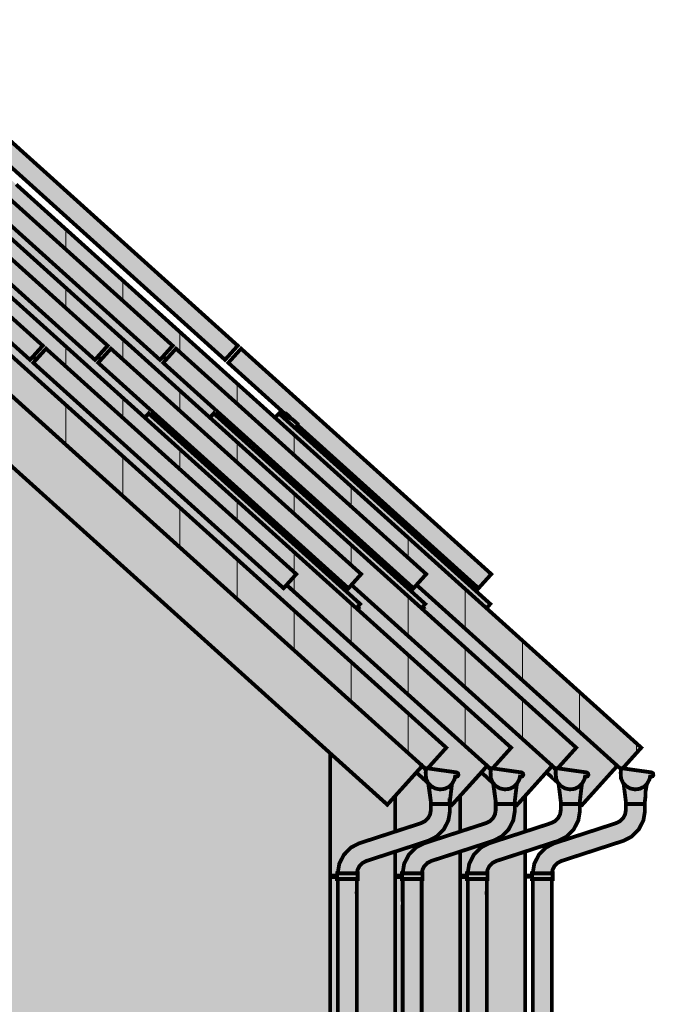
# Model space of a CAD drawing. Header units: millimetres. Extents: x 7675 to 41000, y -28700 to -10616.
# Tile 4 of 5: x 17458 to 20799, y -15903 to -10731. Entities that reach past the tile are written whole.
import ezdxf

# ---------------------------------------------------------------- set-up
doc = ezdxf.new("R2010")
doc.units = ezdxf.units.MM
doc.header["$MEASUREMENT"] = 0

msp = doc.modelspace()

# ---------------------------------------------------------------- hatches: boundary and pattern name
at = {"true_color": 0x2c3238}
for points in [[(16478, -10746.32), (16478, -10731.06), (16744, -10970.57), (17008, -11208.28), (17439, -11596.35), (17725.01, -11853.87), (19378, -13342.23), (19773.01, -13697.89), (20073.01, -13968.01), (20415.01, -14275.96), (20725.02, -14555.09), (20627.31, -14663.62), (20619.87, -14662.57), (20617.86, -14667.18), (20414.99, -14484.51), (20072.99, -14176.58), (19773, -13906.47), (19543.68, -13699.98), (19594.64, -13643.38), (19472, -13532.96), (19431, -13496.04), (19036, -13140.43), (18279.26, -12459.04), (18228.31, -12515.62), (18210.95, -12499.98), (18261.89, -12443.4), (16961.39, -11272.4), (16946.53, -11259.02), (16895.57, -11315.61), (16744, -11179.14), (16394.99, -10864.9), (16339.82, -10914.58), (16307, -10885.03), (16307, -10825.29), (16255.71, -10781.74), (16312, -10731.06), (16312, -10746.32)], [(16307, -10900.29), (16307, -10885.03), (19036, -13342.23), (19431, -13697.89), (19731, -13968.02), (20073.01, -14275.96), (20383.02, -14555.1), (20285.31, -14663.62), (20277.87, -14662.57), (20275.86, -14667.18), (20072.99, -14484.51), (19730.99, -14176.58), (19431, -13906.46), (19201.68, -13699.98), (19252.64, -13643.38), (19107, -13512.25), (19090, -13496.94), (18695, -13141.33), (17937.26, -12459.04), (17911.95, -12487.14), (17886.31, -12515.62), (17868.94, -12499.98), (17894.12, -12472.01), (17919.88, -12443.39), (16619.39, -11272.4), (16604.53, -11259.02), (16553.57, -11315.61), (16223.99, -11018.87), (16168.82, -11068.55), (16136, -11039), (16136, -10979.26), (16095, -10944.45), (16084.71, -10935.71), (16141, -10885.03), (16141, -10900.29)], [(16136, -11039), (18695, -13343.13), (19090, -13698.79), (19390, -13968.92), (19731.01, -14275.96), (20041.02, -14555.1), (19943.31, -14663.62), (19935.87, -14662.57), (19933.86, -14667.18), (19730.99, -14484.51), (19390, -14177.49), (19090, -13907.36), (18860.7, -13699.96), (18911.61, -13643.41), (17596.26, -12459.04), (17544.31, -12515.62), (17527.49, -12500.47), (17578.88, -12443.39), (16263.53, -11259.02), (16211.57, -11315.61), (16105.09, -11219.74), (16052.99, -11172.84), (15998.32, -11222.07), (15965.5, -11192.52), (15965.5, -11132.78), (15914.21, -11089.23), (15963, -11045.3), (15970, -11039), (15970, -11054.26), (16136, -11054.26)], [(15965.5, -11192.52), (19390.01, -14275.96), (19700.02, -14555.1), (19602.31, -14663.62), (19594.87, -14662.57), (19592.86, -14667.18), (19389.99, -14484.51), (15882, -11326.81), (12170.76, -14667.18), (12170.13, -14662.57), (12162.69, -14663.62), (12064.98, -14555.09), (15799.5, -11192.52), (15799.5, -11207.78), (15965.5, -11207.78)]]:
    msp.add_hatch(color=250, dxfattribs=at).paths.add_polyline_path(points)
at = {"true_color": 0xab9f90}
for points in [[(16395, -10864.9), (16744, -11179.14), (16895.57, -11315.61), (16879.62, -11333.33), (16894.48, -11346.71), (18195, -12517.69), (18211.49, -12500.47), (18228.31, -12515.62), (18212.36, -12533.33), (18508.21, -12799.72), (18497.46, -12799.46), (18493.73, -12803.59), (18488.01, -12808.45), (18477.03, -12799.72), (18457.54, -12821.38), (17725.01, -12161.81), (17439, -11904.29), (17008, -11516.21), (16744, -11278.5), (16395, -10964.26), (16339.82, -10914.58)], [(16224, -11018.87), (16553.57, -11315.61), (16544.29, -11325.92), (16537.62, -11333.33), (16552.48, -11346.71), (17852.99, -12517.69), (17869.49, -12500.47), (17886.31, -12515.62), (17870.36, -12533.34), (18166.21, -12799.72), (18155.46, -12799.46), (18151.73, -12803.59), (18146.01, -12808.45), (18135.03, -12799.72), (18115.53, -12821.38), (16224, -11118.23), (16168.82, -11068.55)], [(16053, -11172.84), (16105.09, -11219.74), (16212.12, -11316.11), (16196.62, -11333.33), (17511.98, -12517.69), (17527.49, -12500.47), (17544.86, -12516.12), (17529.36, -12533.33), (18695.18, -13582.88), (18825.16, -13699.96), (18844.82, -13717.59), (18860.23, -13700.48), (19090, -13907.36), (19390, -14177.49), (19731, -14484.53), (19915.01, -14650.21), (19730.99, -14854.56), (19718.37, -14843.2), (19721.91, -14813.11), (19725.29, -14784.42), (19727.57, -14765.04), (19729.22, -14751.12), (19729.08, -14745.39), (19731.28, -14743.18), (19743.01, -14721.74), (19746.26, -14707.07), (19752.09, -14707.89), (19759.28, -14705.68), (19763.8, -14696.41), (19761.79, -14689.86), (19755.29, -14685.11), (19751.23, -14684.54), (19602.31, -14663.62), (19700.02, -14555.09), (19390, -14275.95), (19090, -14005.83), (18695, -13650.17), (16095, -11309.12), (16080.61, -11296.16), (16053, -11271.3), (15998.32, -11222.07)], [(15882.5, -11326.36), (19390, -14484.52), (19574.01, -14650.21), (19389.99, -14854.56), (15882.5, -11696.4), (12374.78, -14854.33), (12190.99, -14650.2)], [(18178.16, -12810.48), (18192.04, -12822.98), (18169.58, -12812.17)], [(18520.21, -12810.48), (18534.03, -12822.98), (18511.57, -12812.17)], [(18235.36, -12861.98), (18695, -13275.85), (19036, -13582.88), (19090, -13631.5), (19107, -13646.81), (19185.82, -13717.59), (19202.23, -13700.48), (19431, -13906.47), (19731, -14176.59), (20073.01, -14484.53), (20257.01, -14650.21), (20072.98, -14854.56), (20059.46, -14842.38), (20062.91, -14813.11), (20066.29, -14784.42), (20068.57, -14765.04), (20070.22, -14751.12), (20070.76, -14746.47), (20072.99, -14741.87), (20084.01, -14721.74), (20087.25, -14707.07), (20093.09, -14707.89), (20100.28, -14705.68), (20104.8, -14696.41), (20102.79, -14689.86), (20096.29, -14685.11), (20092.23, -14684.54), (19943.31, -14663.62), (20041.02, -14555.09), (19730.99, -14275.94), (19431, -14005.83), (19227.28, -13822.4), (19231.57, -13818.18), (19237.61, -13816.9), (19235.76, -13814.14), (19247.35, -13800.1), (19036, -13609.8), (18318.77, -12964), (18221.81, -12876.7)], [(18577.42, -12861.98), (19036, -13274.95), (19431, -13630.61), (19472, -13667.52), (19527.82, -13717.59), (19544.23, -13700.48), (19773, -13906.47), (20073.01, -14176.59), (20415.01, -14484.53), (20599.01, -14650.21), (20415, -14854.56), (20401.46, -14842.38), (20404.91, -14813.11), (20408.29, -14784.42), (20410.57, -14765.04), (20412.22, -14751.12), (20412.76, -14746.47), (20415, -14741.85), (20426.01, -14721.74), (20429.25, -14707.07), (20435.09, -14707.89), (20442.28, -14705.68), (20446.8, -14696.41), (20444.79, -14689.86), (20438.29, -14685.11), (20434.23, -14684.54), (20285.31, -14663.62), (20383.01, -14555.09), (20073, -14275.95), (19773, -14005.83), (19569.28, -13822.4), (19573.57, -13818.18), (19579.61, -13816.9), (19577.31, -13813.48), (19589.35, -13800.1), (19378, -13609.8), (18563.81, -12876.7)], [(19574.26, -14650.44), (19593.38, -14673.54), (19591.77, -14685.35), (19593.72, -14716.66), (19601.85, -14738.28), (19564.98, -14705.09), (19542.68, -14685.01)], [(19915.26, -14650.44), (19934.38, -14673.54), (19932.77, -14685.35), (19934.72, -14716.66), (19942.92, -14737.45), (19906.34, -14704.51), (19884.12, -14684.51)], [(20257.26, -14650.44), (20276.38, -14673.54), (20274.77, -14685.35), (20277.8, -14719.09), (20284.93, -14737.45), (20248.34, -14704.51), (20226.13, -14684.51)]]:
    msp.add_hatch(color=253, dxfattribs=at).paths.add_polyline_path(points)
at = {"true_color": 0x494d54}
for points in [[(16263.53, -11259.02), (17578.88, -12443.39), (17511.98, -12517.69), (16196.62, -11333.33)], [(16604.53, -11259.02), (16619.39, -11272.4), (17919.88, -12443.39), (17894.12, -12472.01), (17852.98, -12517.69), (16552.48, -11346.71), (16537.62, -11333.33), (16544.29, -11325.92)], [(16946.53, -11259.02), (16961.39, -11272.4), (18261.89, -12443.4), (18194.98, -12517.69), (16894.48, -11346.71), (16879.62, -11333.33)], [(17288.53, -11259.02), (17303.39, -11272.4), (17344.01, -11308.97), (18603.88, -12443.39), (18536.98, -12517.69), (17344.01, -11443.53), (17236.48, -11346.71), (17221.62, -11333.33)], [(17596.26, -12459.04), (18911.61, -13643.41), (18844.82, -13717.59), (17529.36, -12533.33)], [(17937.26, -12459.04), (18695.05, -13141.33), (19090, -13496.94), (19107, -13512.25), (19252.64, -13643.38), (19185.61, -13717.59), (19107, -13646.81), (19090, -13631.5), (18695, -13275.85), (17870.36, -12533.34), (17911.95, -12487.14)], [(18279.26, -12459.04), (19036.05, -13140.43), (19431, -13496.04), (19472, -13532.96), (19594.64, -13643.38), (19527.61, -13717.59), (19472, -13667.52), (19431, -13630.61), (19036, -13274.83), (18212.36, -12533.33)], [(18621.29, -12459.04), (19720.03, -13448.34), (19936.64, -13643.38), (19869.61, -13717.59), (19720, -13582.88), (18919.2, -12861.84), (18918.83, -12854.78), (18892.07, -12830.69), (18876.04, -12822.98), (18862.16, -12810.48), (18868.29, -12809.28), (18857.89, -12799.91), (18850.21, -12799.72), (18554.36, -12533.34)], [(18136.32, -12799.72), (18318.77, -12964), (19036, -13609.8), (19247.35, -13800.1), (19227.28, -13822.4), (19036, -13650.17), (18695, -13343.13), (18273.93, -12964), (18115.53, -12821.38)], [(18155.46, -12799.46), (18166.21, -12799.72), (18178.16, -12810.48), (18169.58, -12812.17), (18192.04, -12822.98), (18235.2, -12861.84), (18221.81, -12876.7), (18182.07, -12840.92), (18146.76, -12809.12), (18151.73, -12803.59)], [(18478.32, -12799.72), (18562, -12875.07), (19378, -13609.8), (19589.35, -13800.1), (19569.28, -13822.4), (19377.99, -13650.17), (19036, -13342.23), (18457.53, -12821.38)], [(18497.46, -12799.46), (18508.26, -12799.72), (18520.21, -12810.48), (18511.57, -12812.17), (18534.16, -12823.04), (18577.2, -12861.84), (18563.81, -12876.7), (18555, -12868.77), (18524.07, -12840.92), (18488.76, -12809.12), (18493.73, -12803.59)], [(18820.32, -12799.72), (19002.77, -12964), (19071, -13025.44), (19720, -13609.8), (19931.35, -13800.1), (19911.28, -13822.4), (19773, -13697.89), (19378, -13342.23), (18957.93, -12964), (18799.54, -12821.38)], [(18839.46, -12799.46), (18857.89, -12799.91), (18868.29, -12809.28), (18853.57, -12812.17), (18892.07, -12830.69), (18918.83, -12854.78), (18919.2, -12861.84), (18905.81, -12876.7), (18830.76, -12809.12), (18835.73, -12803.59)]]:
    msp.add_hatch(color=251, dxfattribs=at).paths.add_polyline_path(points)
at = {"true_color": 0xdad9de}
h = msp.add_hatch(color=254, dxfattribs=at)
h.paths.add_polyline_path([(15882.5, -11696.4), (19090, -14584.45), (19090, -21202), (16063, -21202), (16063, -18992), (14063, -18992), (14063, -21202), (12675, -21202), (12675, -14584.45), (13128.63, -14176), (14574.04, -12874.55), (15882.5, -11696.4)])
h.paths.add_polyline_path([(18465, -18266.5), (18445, -18266.5), (18445, -16023), (17275, -16023), (17275, -18266.5), (17255, -18266.5), (17255, -18286.5), (18465, -18286.5)])
h.paths.add_polyline_path([(17285, -15297.5), (17265, -15297.5), (17265, -13054), (16095, -13054), (16095, -15297.5), (16075, -15297.5), (16075, -15317.5), (17285, -15317.5)])
for points in [[(19090, -14584.45), (19390.22, -14854.33), (19431, -14809.04), (19431, -14995.97), (19250.2, -15054.71), (19241.15, -15057.72), (19199.69, -15079.17), (19161.72, -15117.72), (19137.43, -15165.89), (19134.6, -15183.12), (19132.11, -15198.23), (19130, -15211), (19130, -15215.09), (19126, -15215.09), (19126, -15219.46), (19126, -15226.1), (19090, -15226.1)], [(19431, -15101.11), (19431, -21202), (19229.89, -21202), (19230, -21126), (19230, -21018.6), (19234, -21018.6), (19234, -20988.6), (19230, -20988.6), (19230, -19094.1), (19234, -19094.1), (19234, -19064.1), (19230, -19064.1), (19230, -17169.6), (19234, -17169.6), (19234, -17139.6), (19230, -17139.6), (19230, -15384.4), (19230, -15331.73), (19228.92, -15313.52), (19230, -15310.04), (19230, -15245.09), (19234, -15245.09), (19234, -15235.54), (19234, -15215.09), (19230.88, -15213.87), (19233.77, -15196.3), (19235.99, -15191.98), (19241.28, -15181.68), (19243.93, -15176.54), (19246.56, -15173.88), (19259.58, -15160.77), (19280.23, -15150.1)], [(19773, -15101.11), (19773, -21202), (19570.89, -21202), (19571, -21126), (19571, -21018.27), (19575, -21018.27), (19575, -20988.27), (19571, -20988.27), (19571, -19093.88), (19575, -19093.88), (19575, -19063.88), (19571, -19063.88), (19571, -17169.48), (19575, -17169.48), (19575, -17139.48), (19571, -17139.48), (19571, -15384.4), (19571, -15331.73), (19569.92, -15313.51), (19571, -15310.04), (19571, -15245.09), (19575, -15245.09), (19575, -15235.54), (19575, -15215.09), (19571.88, -15213.87), (19574.77, -15196.3), (19576.99, -15191.98), (19582.28, -15181.68), (19584.93, -15176.54), (19587.56, -15173.88), (19600.59, -15160.77), (19621.23, -15150.1)], [(20115, -15101.11), (20115, -21202), (19912.89, -21202), (19913, -21126), (19913, -21018.03), (19917, -21018.03), (19917, -20988.03), (19913, -20988.03), (19913, -19093.72), (19917, -19093.72), (19917, -19063.72), (19913, -19063.72), (19913, -17169.4), (19917, -17169.4), (19917, -17139.4), (19913, -17139.4), (19913, -15331.73), (19911.92, -15313.51), (19913, -15310.04), (19913, -15245.09), (19917, -15245.09), (19917, -15235.54), (19917, -15215.09), (19913.88, -15213.87), (19916.77, -15196.3), (19918.99, -15191.98), (19924.28, -15181.68), (19926.93, -15176.54), (19929.56, -15173.88), (19942.59, -15160.77), (19963.19, -15150.12)], [(19090, -15234.1), (19126, -15234.1), (19126, -15245.09), (19130.04, -15248.24), (19130.09, -15291.04), (19130.12, -15316.49), (19130.14, -15340.41), (19130.18, -15378.64), (19130, -15414), (19130, -17139.6), (19126, -17139.6), (19126, -17150.6), (19090, -17150.6)], [(19431, -15234.1), (19467, -15234.1), (19467, -15245.09), (19471.04, -15248.24), (19471.09, -15291.04), (19471.12, -15316.49), (19471.14, -15340.41), (19471.18, -15378.63), (19471, -15414), (19471, -17139.48), (19467, -17139.48), (19467, -17150.49), (19431, -17150.49)], [(19773, -15234.1), (19809, -15234.1), (19809, -15245.09), (19813.04, -15248.24), (19813.09, -15291.04), (19813.12, -15316.49), (19813.14, -15340.41), (19813.18, -15378.63), (19813, -15414), (19813, -17139.4), (19809, -17139.4), (19809, -17150.41), (19773, -17150.41)]]:
    msp.add_hatch(color=254, dxfattribs=at).paths.add_polyline_path(points)
h = msp.add_hatch(color=254, dxfattribs=at)
h.paths.add_polyline_path([(19773, -14809.04), (19773, -14995.64), (19591.2, -15054.71), (19582.15, -15057.72), (19540.69, -15079.17), (19502.72, -15117.72), (19478.44, -15165.89), (19475.6, -15183.12), (19473.11, -15198.23), (19471, -15211), (19471, -15215.09), (19467, -15215.09), (19467, -15219.46), (19467, -15226.1), (19431, -15226.1), (19431, -15101.11), (19520.94, -15071.89), (19531.19, -15068.56), (19610.74, -15042.09), (19622.78, -15035.86), (19649.9, -15021.37), (19655.77, -15015.64), (19682.18, -14989.05), (19687.58, -14983.01), (19700.24, -14958.37), (19707.29, -14944.67), (19711.99, -14932.87), (19712.83, -14926.32), (19714.45, -14917.96), (19719.01, -14889.23), (19719.01, -14865.01), (19719.01, -14851.21), (19718.37, -14843.2), (19731.22, -14854.33)])
h.paths.add_polyline_path([(19618.54, -14884.96), (19614.64, -14906.15), (19611.94, -14911.42), (19604.2, -14925.65), (19589.42, -14940.53), (19567.64, -14951.57), (19545.53, -14958.75), (19542.03, -14959.89), (19431, -14995.64), (19431, -14809.04), (19543.06, -14685.35), (19564.98, -14705.09), (19605.12, -14741.23), (19620.01, -14846.21), (19619.01, -14851.21)])
at = {"true_color": 0x9ba7ba}
for points in [[(19594.87, -14662.57), (19602.31, -14663.62), (19751.23, -14684.54), (19755.29, -14685.11), (19761.79, -14689.86), (19763.38, -14699.38), (19759.28, -14705.68), (19752.09, -14707.89), (19746.25, -14707.07), (19743.01, -14721.74), (19731.28, -14743.18), (19714.07, -14760.46), (19691.48, -14771.3), (19666.25, -14774.14), (19641.48, -14769.11), (19618.94, -14756.01), (19606.5, -14741.88), (19603.34, -14738.28), (19601.99, -14735.26), (19593.72, -14716.66), (19591.77, -14685.35), (19593.38, -14673.54)], [(19935.87, -14662.57), (19943.31, -14663.62), (20092.23, -14684.54), (20096.29, -14685.11), (20102.79, -14689.86), (20104.38, -14699.38), (20100.28, -14705.68), (20093.09, -14707.89), (20087.25, -14707.07), (20084.01, -14721.74), (20072.28, -14743.18), (20055.07, -14760.46), (20031.35, -14771.43), (20007.24, -14774.14), (19982.48, -14769.11), (19959.94, -14756.01), (19947.5, -14741.88), (19944.34, -14738.29), (19942.99, -14735.26), (19934.72, -14716.66), (19932.77, -14685.35), (19934.38, -14673.54)], [(20277.88, -14662.57), (20285.31, -14663.62), (20434.23, -14684.54), (20438.29, -14685.11), (20444.79, -14689.86), (20446.38, -14699.38), (20442.28, -14705.68), (20435.09, -14707.89), (20429.25, -14707.07), (20426.01, -14721.74), (20414.28, -14743.18), (20397.07, -14760.46), (20373.35, -14771.43), (20349.24, -14774.14), (20324.48, -14769.11), (20301.94, -14756.01), (20289.5, -14741.88), (20286.34, -14738.29), (20284.99, -14735.26), (20276.72, -14716.66), (20274.77, -14685.35), (20276.38, -14673.54)], [(20619.87, -14662.57), (20627.31, -14663.62), (20776.23, -14684.54), (20780.29, -14685.11), (20786.79, -14689.86), (20788.38, -14699.38), (20784.28, -14705.68), (20777.09, -14707.89), (20771.25, -14707.07), (20768.01, -14721.74), (20756.28, -14743.18), (20739.07, -14760.46), (20715.35, -14771.43), (20691.24, -14774.14), (20666.48, -14769.11), (20643.94, -14756.01), (20631.5, -14741.88), (20628.34, -14738.28), (20626.99, -14735.26), (20618.72, -14716.66), (20616.77, -14685.35), (20618.38, -14673.54)], [(19606.97, -14742.41), (19623.71, -14758.79), (19641.54, -14769.14), (19646.21, -14770.09), (19651.66, -14771.19), (19666.94, -14774.14), (19691.48, -14771.3), (19696.49, -14768.89), (19714.07, -14760.46), (19718.03, -14756.48), (19729.48, -14746.47), (19728.58, -14751.43), (19727.49, -14765.75), (19725.29, -14784.43), (19721.91, -14813.14), (19718.01, -14846.21), (19718.01, -14851.17), (19620.01, -14851.17), (19620.01, -14846.21), (19609.59, -14762.21)], [(19947.97, -14742.41), (19959.94, -14756.01), (19982.54, -14769.14), (19987.21, -14770.09), (19992.66, -14771.19), (20007.95, -14774.14), (20012.2, -14773.65), (20032.48, -14771.3), (20037.49, -14768.9), (20046.47, -14764.58), (20055.07, -14760.46), (20059.03, -14756.48), (20064.74, -14750.75), (20070.48, -14746.47), (20069.58, -14751.43), (20068.49, -14765.75), (20066.29, -14784.43), (20062.91, -14813.14), (20059.01, -14846.21), (20058.72, -14851.18), (19961.01, -14851.18), (19961.01, -14846.21), (19950.59, -14762.21)], [(20289.97, -14742.41), (20301.94, -14756.01), (20324.54, -14769.14), (20329.21, -14770.09), (20334.66, -14771.19), (20349.95, -14774.14), (20354.2, -14773.65), (20374.48, -14771.3), (20379.49, -14768.9), (20397.07, -14760.46), (20401.03, -14756.48), (20406.71, -14750.78), (20412.48, -14746.47), (20411.58, -14751.43), (20410.49, -14765.75), (20408.29, -14784.43), (20404.91, -14813.14), (20401.01, -14846.21), (20400.72, -14851.18), (20303.01, -14851.18), (20303.01, -14846.21), (20292.59, -14762.21)], [(20631.55, -14741.94), (20639.3, -14750.75), (20648.71, -14758.79), (20666.54, -14769.14), (20671.22, -14770.09), (20691.95, -14774.14), (20696.2, -14773.65), (20716.48, -14771.3), (20721.49, -14768.9), (20739.07, -14760.46), (20743.03, -14756.48), (20748.71, -14750.78), (20754.48, -14746.47), (20753.58, -14751.43), (20751.09, -14765.24), (20747.71, -14783.92), (20746.91, -14813.14), (20743.01, -14846.21), (20743.01, -14851.17), (20645.01, -14851.17), (20645.01, -14846.21), (20634.59, -14762.21)], [(19719.01, -14851.21), (19719.01, -14865.05), (19719.01, -14890.3), (19714.45, -14917.96), (19713.07, -14926.32), (19711.36, -14936.74), (19705.46, -14948.22), (19700.24, -14958.37), (19686.95, -14984.24), (19681.86, -14989.36), (19649.32, -15022.13), (19622.78, -15035.86), (19607.51, -15043.76), (19531.19, -15068.56), (19520.94, -15071.89), (19280.18, -15150.12), (19259.58, -15160.77), (19243.93, -15176.54), (19241.09, -15182.06), (19233.77, -15196.3), (19230.67, -15215.09), (19130, -15215.09), (19130, -15211), (19132.11, -15198.23), (19134.6, -15183.12), (19137.65, -15164.56), (19162.06, -15117.06), (19199.69, -15079.17), (19241.5, -15057.54), (19250.2, -15054.71), (19542.03, -14959.89), (19545.53, -14958.75), (19571.69, -14949.7), (19589.43, -14940.52), (19605.08, -14924.76), (19611.94, -14911.42), (19615.24, -14905), (19619.01, -14882.11), (19619.01, -14851.21)], [(19960.01, -14851.21), (20060.01, -14851.21), (20060.01, -14865.05), (20060.01, -14890.3), (20055.45, -14917.96), (20054.07, -14926.32), (20052.36, -14936.74), (20046.46, -14948.22), (20041.24, -14958.37), (20027.95, -14984.24), (20022.87, -14989.36), (19990.32, -15022.13), (19963.78, -15035.86), (19948.51, -15043.76), (19872.19, -15068.56), (19861.94, -15071.89), (19621.18, -15150.12), (19600.58, -15160.78), (19584.93, -15176.54), (19582.09, -15182.06), (19574.77, -15196.3), (19571.49, -15215.09), (19471, -15215.09), (19471, -15211), (19473.11, -15198.23), (19475.6, -15183.12), (19478.65, -15164.56), (19503.06, -15117.06), (19540.69, -15079.17), (19582.5, -15057.54), (19591.2, -15054.71), (19883.03, -14959.89), (19886.53, -14958.75), (19912.69, -14949.7), (19930.43, -14940.53), (19946.08, -14924.76), (19952.94, -14911.42), (19956.24, -14905), (19960.01, -14882.11)], [(20302.01, -14851.21), (20402.01, -14851.21), (20402.01, -14865.05), (20402.01, -14890.3), (20397.45, -14917.97), (20396.07, -14926.32), (20394.36, -14936.74), (20388.46, -14948.22), (20383.24, -14958.37), (20369.95, -14984.24), (20364.86, -14989.36), (20332.32, -15022.13), (20305.78, -15035.86), (20290.51, -15043.76), (20214.19, -15068.56), (20203.94, -15071.89), (19963.18, -15150.12), (19942.58, -15160.78), (19926.93, -15176.54), (19924.09, -15182.06), (19916.77, -15196.3), (19913.49, -15215.09), (19813, -15215.09), (19813, -15211), (19815.11, -15198.23), (19817.6, -15183.12), (19820.65, -15164.56), (19845.06, -15117.06), (19882.69, -15079.17), (19924.5, -15057.54), (19933.2, -15054.71), (20225.03, -14959.89), (20228.53, -14958.75), (20254.69, -14949.7), (20272.43, -14940.53), (20288.08, -14924.76), (20294.94, -14911.42), (20298.24, -14905), (20302.01, -14882.11)], [(20644.01, -14851.21), (20744.01, -14851.21), (20744.01, -14865.05), (20744.01, -14890.3), (20739.45, -14917.97), (20738.07, -14926.32), (20736.36, -14936.74), (20730.46, -14948.22), (20725.24, -14958.37), (20711.95, -14984.24), (20706.86, -14989.36), (20674.32, -15022.13), (20647.78, -15035.86), (20632.51, -15043.76), (20556.19, -15068.56), (20545.94, -15071.89), (20305.18, -15150.12), (20284.58, -15160.78), (20268.93, -15176.54), (20266.09, -15182.06), (20258.77, -15196.3), (20255.67, -15215.09), (20155, -15215.09), (20155, -15211), (20157.11, -15198.23), (20159.6, -15183.12), (20162.65, -15164.56), (20187.06, -15117.06), (20224.69, -15079.17), (20266.5, -15057.54), (20275.2, -15054.71), (20567.03, -14959.89), (20570.53, -14958.75), (20596.69, -14949.7), (20614.43, -14940.53), (20630.08, -14924.76), (20636.94, -14911.42), (20640.24, -14905), (20644.01, -14882.11)], [(19090, -15226.1), (19127, -15226.1), (19127, -15234.1), (19090, -15234.1)], [(19126, -15215.09), (19234, -15215.09), (19234, -15235.9), (19234, -15245.09), (19126, -15245.09), (19127, -15234.1), (19126, -15226.1), (19126, -15218.64)], [(19230, -15245.09), (19230, -15310.05), (19230, -15331.73), (19230, -15384.4), (19230, -17139.6), (19130, -17139.6), (19130, -15414), (19130.18, -15377.14), (19130.14, -15339.06), (19130.12, -15316.49), (19130.09, -15291.04), (19130.04, -15248.24), (19130.04, -15245.09)], [(19431, -15226.1), (19468, -15226.1), (19468, -15234.1), (19431, -15232.65)], [(19467, -15215.09), (19575, -15215.09), (19575, -15235.9), (19575, -15245.09), (19467, -15245.09), (19468, -15234.1), (19467, -15226.1), (19467, -15218.64)], [(19571, -15245.09), (19571, -15331.73), (19571, -15384.4), (19571, -17139.48), (19471, -17139.48), (19471, -15414), (19471.18, -15377.14), (19471.14, -15339.06), (19471.12, -15316.49), (19471.09, -15291.04), (19471.04, -15248.24), (19471.04, -15245.09)], [(19773, -15226.1), (19810, -15226.1), (19810, -15234.1), (19773, -15234.1)], [(19809, -15215.09), (19917, -15215.09), (19917, -15235.9), (19917, -15245.09), (19809, -15245.09), (19810, -15234.1), (19809, -15226.1), (19809, -15218.64)], [(19913, -15245.09), (19913, -15331.73), (19913, -17139.4), (19813, -17139.4), (19813, -15414), (19813.18, -15377.14), (19813.14, -15339.06), (19813.12, -15316.49), (19813.09, -15291.04), (19813.04, -15248.24), (19813.04, -15245.09)], [(20115, -15226.1), (20152, -15226.1), (20152, -15234.1), (20115, -15232.65)], [(20151, -15215.09), (20259, -15215.09), (20259, -15235.9), (20259, -15245.09), (20151, -15245.09), (20152, -15234.1), (20151, -15226.1), (20151, -15218.64)], [(20255, -15245.09), (20255, -15331.73), (20255, -17139.3), (20155, -17139.3), (20155, -15414), (20155.18, -15377.14), (20155.14, -15339.06), (20155.12, -15316.49), (20155.09, -15291.04), (20155.04, -15248.24), (20155.04, -15245.09)]]:
    msp.add_hatch(color=253, dxfattribs=at).paths.add_polyline_path(points)
at = {"true_color": 0xdad9de}
h = msp.add_hatch(color=254, dxfattribs=at)
h.paths.add_polyline_path([(20115, -14809.04), (20115, -14995.64), (19933.2, -15054.71), (19924.15, -15057.72), (19882.69, -15079.17), (19844.72, -15117.72), (19820.44, -15165.89), (19817.6, -15183.12), (19815.11, -15198.23), (19813, -15211), (19813, -15215.09), (19809, -15215.09), (19809, -15219.46), (19809, -15226.1), (19773, -15226.1), (19773, -15100.79), (19861.94, -15071.89), (19872.2, -15068.56), (19951.74, -15042.09), (19963.78, -15035.86), (19990.9, -15021.37), (19996.77, -15015.64), (20023.18, -14989.05), (20028.58, -14983.01), (20041.24, -14958.37), (20048.29, -14944.67), (20052.99, -14932.87), (20053.83, -14926.32), (20055.45, -14917.96), (20060.01, -14889.23), (20060.01, -14865.01), (20060.01, -14851.21), (20059.01, -14846.21), (20060.36, -14843.2), (20073.22, -14854.33)])
h.paths.add_polyline_path([(19959.54, -14884.96), (19955.65, -14906.15), (19952.94, -14911.42), (19945.2, -14925.65), (19930.42, -14940.53), (19908.64, -14951.57), (19886.53, -14958.75), (19883.03, -14959.89), (19773, -14995.31), (19773, -14807.93), (19884.79, -14685.11), (19906.42, -14704.59), (19946.22, -14741.94), (19961.01, -14846.21), (19960.01, -14851.21)])

# ---------------------------------------------------------------- linework, layer by layer
at = {"color": 18, "lineweight": 20, "true_color": 0x070707, "const_width": 20}
for points in [[(16395, -10864.9), (16744, -11179.14), (16895.57, -11315.61), (16879.62, -11333.33), (16894.48, -11346.71), (18195, -12517.69), (18211.49, -12500.47), (18228.31, -12515.62), (18212.36, -12533.33), (18508.21, -12799.72), (18497.46, -12799.46), (18493.73, -12803.59), (18488.01, -12808.45), (18477.03, -12799.72), (18457.54, -12821.38), (17725.01, -12161.81), (17439, -11904.29), (17008, -11516.21), (16744, -11278.5), (16395, -10964.26), (16339.82, -10914.58), (16395, -10864.9)], [(16307, -10885.03), (19036, -13342.23), (19431, -13697.89), (19731, -13968.02), (20073.01, -14275.96), (20383.02, -14555.1), (20285.31, -14663.62), (20277.87, -14662.57), (20275.86, -14667.18), (20072.99, -14484.51), (19730.99, -14176.58), (19431, -13906.46), (19201.68, -13699.98), (19252.64, -13643.38), (19107, -13512.25), (19090, -13496.94), (18695, -13141.33), (17937.26, -12459.04), (17911.95, -12487.14), (17886.31, -12515.62), (17868.94, -12499.98), (17894.12, -12472.01), (17919.88, -12443.39), (16619.39, -11272.4)], [(16224, -11018.87), (16553.57, -11315.61), (16544.29, -11325.92), (16537.62, -11333.33), (16552.48, -11346.71), (17852.99, -12517.69), (17869.49, -12500.47), (17886.31, -12515.62), (17870.36, -12533.34), (18166.21, -12799.72), (18155.46, -12799.46), (18151.73, -12803.59), (18146.01, -12808.45), (18135.03, -12799.72), (18115.53, -12821.38), (16224, -11118.23), (16168.82, -11068.55), (16224, -11018.87)], [(16136, -11039), (18695, -13343.13), (19090, -13698.79), (19390, -13968.92), (19731.01, -14275.96), (20041.02, -14555.1), (19943.31, -14663.62), (19935.87, -14662.57), (19933.86, -14667.18), (19730.99, -14484.51), (19390, -14177.49), (19090, -13907.36), (18860.7, -13699.96), (18911.61, -13643.41), (17596.26, -12459.04), (17544.31, -12515.62), (17527.49, -12500.47), (17578.88, -12443.39), (16263.53, -11259.02)], [(15965.5, -11192.52), (19390.01, -14275.96), (19700.02, -14555.1), (19602.31, -14663.62), (19594.87, -14662.57), (19592.86, -14667.18), (19389.99, -14484.51), (15882, -11326.81), (12170.76, -14667.18), (12170.13, -14662.57), (12162.69, -14663.62), (12064.98, -14555.09), (15799.5, -11192.52), (15799.5, -11207.78), (15965.5, -11207.78), (15965.5, -11192.52)], [(16263.53, -11259.02), (17578.88, -12443.39), (17511.98, -12517.69), (16196.62, -11333.33), (16263.53, -11259.02)], [(16604.53, -11259.02), (16619.39, -11272.4), (17919.88, -12443.39), (17894.12, -12472.01), (17852.98, -12517.69), (16552.48, -11346.71), (16537.62, -11333.33), (16544.29, -11325.92), (16604.53, -11259.02)], [(16946.53, -11259.02), (16961.39, -11272.4), (18261.89, -12443.4), (18194.98, -12517.69), (16894.48, -11346.71), (16879.62, -11333.33), (16946.53, -11259.02)], [(17439, -11596.35), (17725.01, -11853.87), (19378, -13342.23), (19773.01, -13697.89), (20073.01, -13968.01), (20415.01, -14275.96), (20725.02, -14555.09), (20627.31, -14663.62), (20619.87, -14662.57), (20617.86, -14667.18), (20414.99, -14484.51), (20072.99, -14176.58), (19773, -13906.47), (19543.68, -13699.98), (19594.64, -13643.38), (19472, -13532.96), (19431, -13496.04), (19036, -13140.43), (18279.26, -12459.04), (18228.31, -12515.62), (18210.95, -12499.98), (18261.89, -12443.4), (16961.39, -11272.4)], [(17288.53, -11259.02), (17303.39, -11272.4), (17344.01, -11308.97), (18603.88, -12443.39), (18536.98, -12517.69), (17344.01, -11443.53), (17236.48, -11346.71), (17221.62, -11333.33), (17288.53, -11259.02)], [(15882.5, -11326.36), (19390, -14484.52), (19574.01, -14650.21), (19389.99, -14854.56), (15882.5, -11696.4), (12374.78, -14854.33), (12190.99, -14650.2), (15882.5, -11326.36)], [(16196.62, -11333.33), (17511.98, -12517.69), (17527.49, -12500.47), (17544.86, -12516.12), (17529.36, -12533.33), (18695.18, -13582.88), (18825.16, -13699.96), (18844.82, -13717.59), (18860.23, -13700.48), (19090, -13907.36), (19390, -14177.49), (19731, -14484.53), (19915.01, -14650.21), (19730.99, -14854.56), (19718.37, -14843.2), (19721.91, -14813.11), (19725.29, -14784.42), (19727.57, -14765.04), (19729.22, -14751.12), (19729.08, -14745.39), (19731.28, -14743.18), (19743.01, -14721.74), (19746.26, -14707.07), (19752.09, -14707.89), (19759.28, -14705.68), (19763.8, -14696.41), (19761.79, -14689.86), (19755.29, -14685.11), (19751.23, -14684.54), (19602.31, -14663.62), (19700.02, -14555.09), (19390, -14275.95), (19090, -14005.83), (18695, -13650.17), (16095, -11309.12)], [(15882.5, -11696.4), (19090, -14584.45), (19090, -21202), (16063, -21202), (16063, -18992), (14063, -18992), (14063, -21202), (12675, -21202), (12675, -14584.45), (13128.63, -14176), (14574.04, -12874.55), (15882.5, -11696.4), (15882.5, -11696.4)], [(17596.26, -12459.04), (18911.61, -13643.41), (18844.82, -13717.59), (17529.36, -12533.33), (17596.26, -12459.04)], [(17937.26, -12459.04), (18695.05, -13141.33), (19090, -13496.94), (19107, -13512.25), (19252.64, -13643.38), (19185.61, -13717.59), (19107, -13646.81), (19090, -13631.5), (18695, -13275.85), (17870.36, -12533.34), (17911.95, -12487.14), (17937.26, -12459.04)], [(18279.26, -12459.04), (19036.05, -13140.43), (19431, -13496.04), (19472, -13532.96), (19594.64, -13643.38), (19527.61, -13717.59), (19472, -13667.52), (19431, -13630.61), (19036, -13274.83), (18212.36, -12533.33), (18279.26, -12459.04)], [(18621.29, -12459.04), (19720.03, -13448.34), (19936.64, -13643.38), (19869.61, -13717.59), (19720, -13582.88), (18919.2, -12861.84), (18918.83, -12854.78), (18892.07, -12830.69), (18876.04, -12822.98), (18862.16, -12810.48), (18868.29, -12809.28), (18857.89, -12799.91), (18850.21, -12799.72), (18554.36, -12533.34), (18621.29, -12459.04)], [(18136.32, -12799.72), (18318.77, -12964), (19036, -13609.8), (19247.35, -13800.1), (19227.28, -13822.4), (19036, -13650.17), (18695, -13343.13), (18273.93, -12964), (18115.53, -12821.38), (18136.32, -12799.72)], [(18155.46, -12799.46), (18166.21, -12799.72), (18178.16, -12810.48), (18169.58, -12812.17), (18192.04, -12822.98), (18235.2, -12861.84), (18221.81, -12876.7), (18182.07, -12840.92), (18146.76, -12809.12), (18151.73, -12803.59), (18155.46, -12799.46)], [(18178.16, -12810.48), (18192.04, -12822.98), (18169.58, -12812.17), (18178.16, -12810.48)], [(18478.32, -12799.72), (18562, -12875.07), (19378, -13609.8), (19589.35, -13800.1), (19569.28, -13822.4), (19377.99, -13650.17), (19036, -13342.23), (18457.53, -12821.38), (18478.32, -12799.72)], [(18497.46, -12799.46), (18508.26, -12799.72), (18520.21, -12810.48), (18511.57, -12812.17), (18534.16, -12823.04), (18577.2, -12861.84), (18563.81, -12876.7), (18555, -12868.77), (18524.07, -12840.92), (18488.76, -12809.12), (18493.73, -12803.59), (18497.46, -12799.46)], [(18520.21, -12810.48), (18534.03, -12822.98), (18511.57, -12812.17), (18520.21, -12810.48)], [(18820.32, -12799.72), (19002.77, -12964), (19071, -13025.44), (19720, -13609.8), (19931.35, -13800.1), (19911.28, -13822.4), (19773, -13697.89), (19378, -13342.23), (18957.93, -12964), (18799.54, -12821.38), (18820.32, -12799.72)], [(18839.46, -12799.46), (18857.89, -12799.91), (18868.29, -12809.28), (18853.57, -12812.17), (18892.07, -12830.69), (18918.83, -12854.78), (18919.2, -12861.84), (18905.81, -12876.7), (18830.76, -12809.12), (18835.73, -12803.59), (18839.46, -12799.46)], [(18235.36, -12861.98), (18695, -13275.85), (19036, -13582.88), (19090, -13631.5), (19107, -13646.81), (19185.82, -13717.59), (19202.23, -13700.48), (19431, -13906.47), (19731, -14176.59), (20073.01, -14484.53), (20257.01, -14650.21), (20072.98, -14854.56), (20059.46, -14842.38), (20062.91, -14813.11), (20066.29, -14784.42), (20068.57, -14765.04), (20070.22, -14751.12), (20070.76, -14746.47), (20072.99, -14741.87), (20084.01, -14721.74), (20087.25, -14707.07), (20093.09, -14707.89), (20100.28, -14705.68), (20104.8, -14696.41), (20102.79, -14689.86), (20096.29, -14685.11), (20092.23, -14684.54), (19943.31, -14663.62), (20041.02, -14555.09), (19730.99, -14275.94), (19431, -14005.83), (19227.28, -13822.4), (19231.57, -13818.18), (19237.61, -13816.9), (19235.76, -13814.14), (19247.35, -13800.1), (19036, -13609.8), (18318.77, -12964), (18221.81, -12876.7), (18235.36, -12861.98)], [(18577.42, -12861.98), (19036, -13274.95), (19431, -13630.61), (19472, -13667.52), (19527.82, -13717.59), (19544.23, -13700.48), (19773, -13906.47), (20073.01, -14176.59), (20415.01, -14484.53), (20599.01, -14650.21), (20415, -14854.56), (20401.46, -14842.38), (20404.91, -14813.11), (20408.29, -14784.42), (20410.57, -14765.04), (20412.22, -14751.12), (20412.76, -14746.47), (20415, -14741.85), (20426.01, -14721.74), (20429.25, -14707.07), (20435.09, -14707.89), (20442.28, -14705.68), (20446.8, -14696.41), (20444.79, -14689.86), (20438.29, -14685.11), (20434.23, -14684.54), (20285.31, -14663.62), (20383.01, -14555.09), (20073, -14275.95), (19773, -14005.83), (19569.28, -13822.4), (19573.57, -13818.18), (19579.61, -13816.9), (19577.31, -13813.48), (19589.35, -13800.1), (19378, -13609.8), (18563.81, -12876.7), (18577.42, -12861.98)], [(19090, -14584.45), (19390.22, -14854.33), (19431, -14809.04), (19431, -14995.97), (19250.2, -15054.71), (19241.15, -15057.72), (19199.69, -15079.17), (19161.72, -15117.72), (19137.43, -15165.89), (19134.6, -15183.12), (19132.11, -15198.23), (19130, -15211), (19130, -15215.09), (19126, -15215.09), (19126, -15219.46), (19126, -15226.1), (19090, -15226.1), (19090, -14584.45)], [(19618.54, -14884.96), (19614.64, -14906.15), (19611.94, -14911.42), (19604.2, -14925.65), (19589.42, -14940.53), (19567.64, -14951.57), (19545.53, -14958.75), (19542.03, -14959.89), (19431, -14995.64), (19431, -14809.04), (19543.06, -14685.35), (19564.98, -14705.09), (19605.12, -14741.23), (19620.01, -14846.21), (19619.01, -14851.21), (19618.54, -14884.96)], [(19574.26, -14650.44), (19593.38, -14673.54), (19591.77, -14685.35), (19593.72, -14716.66), (19601.85, -14738.28), (19564.98, -14705.09), (19542.68, -14685.01), (19574.26, -14650.44)], [(19594.87, -14662.57), (19602.31, -14663.62), (19751.23, -14684.54), (19755.29, -14685.11), (19761.79, -14689.86), (19763.38, -14699.38), (19759.28, -14705.68), (19752.09, -14707.89), (19746.25, -14707.07), (19743.01, -14721.74), (19731.28, -14743.18), (19714.07, -14760.46), (19691.48, -14771.3), (19666.25, -14774.14), (19641.48, -14769.11), (19618.94, -14756.01), (19606.5, -14741.88), (19603.34, -14738.28), (19601.99, -14735.26), (19593.72, -14716.66), (19591.77, -14685.35), (19593.38, -14673.54), (19594.87, -14662.57)], [(19959.54, -14884.96), (19955.65, -14906.15), (19952.94, -14911.42), (19945.2, -14925.65), (19930.42, -14940.53), (19908.64, -14951.57), (19886.53, -14958.75), (19883.03, -14959.89), (19773, -14995.31), (19773, -14807.93), (19884.79, -14685.11), (19906.42, -14704.59), (19946.22, -14741.94), (19961.01, -14846.21), (19960.01, -14851.21), (19959.54, -14884.96)], [(19915.26, -14650.44), (19934.38, -14673.54), (19932.77, -14685.35), (19934.72, -14716.66), (19942.92, -14737.45), (19906.34, -14704.51), (19884.12, -14684.51), (19915.26, -14650.44)], [(19935.87, -14662.57), (19943.31, -14663.62), (20092.23, -14684.54), (20096.29, -14685.11), (20102.79, -14689.86), (20104.38, -14699.38), (20100.28, -14705.68), (20093.09, -14707.89), (20087.25, -14707.07), (20084.01, -14721.74), (20072.28, -14743.18), (20055.07, -14760.46), (20031.35, -14771.43), (20007.24, -14774.14), (19982.48, -14769.11), (19959.94, -14756.01), (19947.5, -14741.88), (19944.34, -14738.29), (19942.99, -14735.26), (19934.72, -14716.66), (19932.77, -14685.35), (19934.38, -14673.54), (19935.87, -14662.57)], [(20257.26, -14650.44), (20276.38, -14673.54), (20274.77, -14685.35), (20277.8, -14719.09), (20284.93, -14737.45), (20248.34, -14704.51), (20226.13, -14684.51), (20257.26, -14650.44)], [(20277.88, -14662.57), (20285.31, -14663.62), (20434.23, -14684.54), (20438.29, -14685.11), (20444.79, -14689.86), (20446.38, -14699.38), (20442.28, -14705.68), (20435.09, -14707.89), (20429.25, -14707.07), (20426.01, -14721.74), (20414.28, -14743.18), (20397.07, -14760.46), (20373.35, -14771.43), (20349.24, -14774.14), (20324.48, -14769.11), (20301.94, -14756.01), (20289.5, -14741.88), (20286.34, -14738.29), (20284.99, -14735.26), (20276.72, -14716.66), (20274.77, -14685.35), (20276.38, -14673.54), (20277.88, -14662.57)], [(20619.87, -14662.57), (20627.31, -14663.62), (20776.23, -14684.54), (20780.29, -14685.11), (20786.79, -14689.86), (20788.38, -14699.38), (20784.28, -14705.68), (20777.09, -14707.89), (20771.25, -14707.07), (20768.01, -14721.74), (20756.28, -14743.18), (20739.07, -14760.46), (20715.35, -14771.43), (20691.24, -14774.14), (20666.48, -14769.11), (20643.94, -14756.01), (20631.5, -14741.88), (20628.34, -14738.28), (20626.99, -14735.26), (20618.72, -14716.66), (20616.77, -14685.35), (20618.38, -14673.54), (20619.87, -14662.57)], [(19606.97, -14742.41), (19623.71, -14758.79), (19641.54, -14769.14), (19646.21, -14770.09), (19651.66, -14771.19), (19666.94, -14774.14), (19691.48, -14771.3), (19696.49, -14768.89), (19714.07, -14760.46), (19718.03, -14756.48), (19729.48, -14746.47), (19728.58, -14751.43), (19727.49, -14765.75), (19725.29, -14784.43), (19721.91, -14813.14), (19718.01, -14846.21), (19718.01, -14851.17), (19620.01, -14851.17), (19620.01, -14846.21), (19609.59, -14762.21), (19606.97, -14742.41)], [(19947.97, -14742.41), (19959.94, -14756.01), (19982.54, -14769.14), (19987.21, -14770.09), (19992.66, -14771.19), (20007.95, -14774.14), (20012.2, -14773.65), (20032.48, -14771.3), (20037.49, -14768.9), (20046.47, -14764.58), (20055.07, -14760.46), (20059.03, -14756.48), (20064.74, -14750.75), (20070.48, -14746.47), (20069.58, -14751.43), (20068.49, -14765.75), (20066.29, -14784.43), (20062.91, -14813.14), (20059.01, -14846.21), (20058.72, -14851.18), (19961.01, -14851.18), (19961.01, -14846.21), (19950.59, -14762.21), (19947.97, -14742.41)], [(20289.97, -14742.41), (20301.94, -14756.01), (20324.54, -14769.14), (20329.21, -14770.09), (20334.66, -14771.19), (20349.95, -14774.14), (20354.2, -14773.65), (20374.48, -14771.3), (20379.49, -14768.9), (20397.07, -14760.46), (20401.03, -14756.48), (20406.71, -14750.78), (20412.48, -14746.47), (20411.58, -14751.43), (20410.49, -14765.75), (20408.29, -14784.43), (20404.91, -14813.14), (20401.01, -14846.21), (20400.72, -14851.18), (20303.01, -14851.18), (20303.01, -14846.21), (20292.59, -14762.21), (20289.97, -14742.41)], [(20631.55, -14741.94), (20639.3, -14750.75), (20648.71, -14758.79), (20666.54, -14769.14), (20671.22, -14770.09), (20691.95, -14774.14), (20696.2, -14773.65), (20716.48, -14771.3), (20721.49, -14768.9), (20739.07, -14760.46), (20743.03, -14756.48), (20748.71, -14750.78), (20754.48, -14746.47), (20753.58, -14751.43), (20751.09, -14765.24), (20747.71, -14783.92), (20746.91, -14813.14), (20743.01, -14846.21), (20743.01, -14851.17), (20645.01, -14851.17), (20645.01, -14846.21), (20634.59, -14762.21), (20631.55, -14741.94)], [(19719.01, -14851.21), (19719.01, -14865.05), (19719.01, -14890.3), (19714.45, -14917.96), (19713.07, -14926.32), (19711.36, -14936.74), (19705.46, -14948.22), (19700.24, -14958.37), (19686.95, -14984.24), (19681.86, -14989.36), (19649.32, -15022.13), (19622.78, -15035.86), (19607.51, -15043.76), (19531.19, -15068.56), (19520.94, -15071.89), (19280.18, -15150.12), (19259.58, -15160.77), (19243.93, -15176.54), (19241.09, -15182.06), (19233.77, -15196.3), (19230.67, -15215.09), (19130, -15215.09), (19130, -15211), (19132.11, -15198.23), (19134.6, -15183.12), (19137.65, -15164.56), (19162.06, -15117.06), (19199.69, -15079.17), (19241.5, -15057.54), (19250.2, -15054.71), (19542.03, -14959.89), (19545.53, -14958.75), (19571.69, -14949.7), (19589.43, -14940.52), (19605.08, -14924.76), (19611.94, -14911.42), (19615.24, -14905), (19619.01, -14882.11), (19619.01, -14851.21), (19719.01, -14851.21)], [(19773, -14809.04), (19773, -14995.64), (19591.2, -15054.71), (19582.15, -15057.72), (19540.69, -15079.17), (19502.72, -15117.72), (19478.44, -15165.89), (19475.6, -15183.12), (19473.11, -15198.23), (19471, -15211), (19471, -15215.09), (19467, -15215.09), (19467, -15219.46), (19467, -15226.1), (19431, -15226.1), (19431, -15101.11), (19520.94, -15071.89), (19531.19, -15068.56), (19610.74, -15042.09), (19622.78, -15035.86), (19649.9, -15021.37), (19655.77, -15015.64), (19682.18, -14989.05), (19687.58, -14983.01), (19700.24, -14958.37), (19707.29, -14944.67), (19711.99, -14932.87), (19712.83, -14926.32), (19714.45, -14917.96), (19719.01, -14889.23), (19719.01, -14865.01), (19719.01, -14851.21), (19718.37, -14843.2), (19731.22, -14854.33), (19773, -14809.04)], [(19960.01, -14851.21), (20060.01, -14851.21), (20060.01, -14865.05), (20060.01, -14890.3), (20055.45, -14917.96), (20054.07, -14926.32), (20052.36, -14936.74), (20046.46, -14948.22), (20041.24, -14958.37), (20027.95, -14984.24), (20022.87, -14989.36), (19990.32, -15022.13), (19963.78, -15035.86), (19948.51, -15043.76), (19872.19, -15068.56), (19861.94, -15071.89), (19621.18, -15150.12), (19600.58, -15160.78), (19584.93, -15176.54), (19582.09, -15182.06), (19574.77, -15196.3), (19571.49, -15215.09), (19471, -15215.09), (19471, -15211), (19473.11, -15198.23), (19475.6, -15183.12), (19478.65, -15164.56), (19503.06, -15117.06), (19540.69, -15079.17), (19582.5, -15057.54), (19591.2, -15054.71), (19883.03, -14959.89), (19886.53, -14958.75), (19912.69, -14949.7), (19930.43, -14940.53), (19946.08, -14924.76), (19952.94, -14911.42), (19956.24, -14905), (19960.01, -14882.11), (19960.01, -14851.21)], [(20115, -14809.04), (20115, -14995.64), (19933.2, -15054.71), (19924.15, -15057.72), (19882.69, -15079.17), (19844.72, -15117.72), (19820.44, -15165.89), (19817.6, -15183.12), (19815.11, -15198.23), (19813, -15211), (19813, -15215.09), (19809, -15215.09), (19809, -15219.46), (19809, -15226.1), (19773, -15226.1), (19773, -15100.79), (19861.94, -15071.89), (19872.2, -15068.56), (19951.74, -15042.09), (19963.78, -15035.86), (19990.9, -15021.37), (19996.77, -15015.64), (20023.18, -14989.05), (20028.58, -14983.01), (20041.24, -14958.37), (20048.29, -14944.67), (20052.99, -14932.87), (20053.83, -14926.32), (20055.45, -14917.96), (20060.01, -14889.23), (20060.01, -14865.01), (20060.01, -14851.21), (20059.01, -14846.21), (20060.36, -14843.2), (20073.22, -14854.33), (20115, -14809.04)], [(20302.01, -14851.21), (20402.01, -14851.21), (20402.01, -14865.05), (20402.01, -14890.3), (20397.45, -14917.97), (20396.07, -14926.32), (20394.36, -14936.74), (20388.46, -14948.22), (20383.24, -14958.37), (20369.95, -14984.24), (20364.86, -14989.36), (20332.32, -15022.13), (20305.78, -15035.86), (20290.51, -15043.76), (20214.19, -15068.56), (20203.94, -15071.89), (19963.18, -15150.12), (19942.58, -15160.78), (19926.93, -15176.54), (19924.09, -15182.06), (19916.77, -15196.3), (19913.49, -15215.09), (19813, -15215.09), (19813, -15211), (19815.11, -15198.23), (19817.6, -15183.12), (19820.65, -15164.56), (19845.06, -15117.06), (19882.69, -15079.17), (19924.5, -15057.54), (19933.2, -15054.71), (20225.03, -14959.89), (20228.53, -14958.75), (20254.69, -14949.7), (20272.43, -14940.53), (20288.08, -14924.76), (20294.94, -14911.42), (20298.24, -14905), (20302.01, -14882.11), (20302.01, -14851.21)], [(20644.01, -14851.21), (20744.01, -14851.21), (20744.01, -14865.05), (20744.01, -14890.3), (20739.45, -14917.97), (20738.07, -14926.32), (20736.36, -14936.74), (20730.46, -14948.22), (20725.24, -14958.37), (20711.95, -14984.24), (20706.86, -14989.36), (20674.32, -15022.13), (20647.78, -15035.86), (20632.51, -15043.76), (20556.19, -15068.56), (20545.94, -15071.89), (20305.18, -15150.12), (20284.58, -15160.78), (20268.93, -15176.54), (20266.09, -15182.06), (20258.77, -15196.3), (20255.67, -15215.09), (20155, -15215.09), (20155, -15211), (20157.11, -15198.23), (20159.6, -15183.12), (20162.65, -15164.56), (20187.06, -15117.06), (20224.69, -15079.17), (20266.5, -15057.54), (20275.2, -15054.71), (20567.03, -14959.89), (20570.53, -14958.75), (20596.69, -14949.7), (20614.43, -14940.53), (20630.08, -14924.76), (20636.94, -14911.42), (20640.24, -14905), (20644.01, -14882.11), (20644.01, -14851.21)], [(19230, -17139.6), (19230, -15384.4), (19230, -15331.73), (19228.92, -15313.52), (19230, -15310.04), (19230, -15245.09), (19234, -15245.09), (19234, -15235.54), (19234, -15215.09), (19230.88, -15213.87), (19233.77, -15196.3), (19235.99, -15191.98), (19241.28, -15181.68), (19243.93, -15176.54), (19246.56, -15173.88), (19259.58, -15160.77), (19280.23, -15150.1), (19431, -15101.11)], [(19431, -15101.11), (19431, -21202)], [(19571, -17139.48), (19571, -15384.4), (19571, -15331.73), (19569.92, -15313.51), (19571, -15310.04), (19571, -15245.09), (19575, -15245.09), (19575, -15235.54), (19575, -15215.09), (19571.88, -15213.87), (19574.77, -15196.3), (19576.99, -15191.98), (19582.28, -15181.68), (19584.93, -15176.54), (19587.56, -15173.88), (19600.59, -15160.77), (19621.23, -15150.1), (19773, -15101.11)], [(19773, -15101.11), (19773, -21202)], [(19913, -17139.4), (19913, -15331.73), (19911.92, -15313.51), (19913, -15310.04), (19913, -15245.09), (19917, -15245.09), (19917, -15235.54), (19917, -15215.09), (19913.88, -15213.87), (19916.77, -15196.3), (19918.99, -15191.98), (19924.28, -15181.68), (19926.93, -15176.54), (19929.56, -15173.88), (19942.59, -15160.77), (19963.19, -15150.12), (20115, -15101.11)], [(20115, -15101.11), (20115, -21202)], [(19126, -15215.09), (19234, -15215.09), (19234, -15235.9), (19234, -15245.09), (19126, -15245.09), (19127, -15234.1), (19126, -15226.1), (19126, -15218.64), (19126, -15215.09)], [(19467, -15215.09), (19575, -15215.09), (19575, -15235.9), (19575, -15245.09), (19467, -15245.09), (19468, -15234.1), (19467, -15226.1), (19467, -15218.64), (19467, -15215.09)], [(19809, -15215.09), (19917, -15215.09), (19917, -15235.9), (19917, -15245.09), (19809, -15245.09), (19810, -15234.1), (19809, -15226.1), (19809, -15218.64), (19809, -15215.09)], [(20151, -15215.09), (20259, -15215.09), (20259, -15235.9), (20259, -15245.09), (20151, -15245.09), (20152, -15234.1), (20151, -15226.1), (20151, -15218.64), (20151, -15215.09)], [(19090, -15226.1), (19127, -15226.1), (19127, -15234.1), (19090, -15234.1), (19090, -15226.1)], [(19090, -15234.1), (19126, -15234.1), (19126, -15245.09), (19130.04, -15248.24), (19130.09, -15291.04), (19130.12, -15316.49), (19130.14, -15340.41), (19130.18, -15378.64), (19130, -15414), (19130, -17139.6), (19126, -17139.6), (19126, -17150.6), (19090, -17150.6), (19090, -15234.1)], [(19230, -15245.09), (19230, -15310.05), (19230, -15331.73), (19230, -15384.4), (19230, -17139.6), (19130, -17139.6), (19130, -15414), (19130.18, -15377.14), (19130.14, -15339.06), (19130.12, -15316.49), (19130.09, -15291.04), (19130.04, -15248.24), (19130.04, -15245.09), (19230, -15245.09)], [(19431, -15226.1), (19468, -15226.1), (19468, -15234.1), (19431, -15232.65), (19431, -15226.1)], [(19431, -15234.1), (19467, -15234.1), (19467, -15245.09), (19471.04, -15248.24), (19471.09, -15291.04), (19471.12, -15316.49), (19471.14, -15340.41), (19471.18, -15378.63), (19471, -15414), (19471, -17139.48), (19467, -17139.48), (19467, -17150.49), (19431, -17150.49), (19431, -15234.1)], [(19571, -15245.09), (19571, -15331.73), (19571, -15384.4), (19571, -17139.48), (19471, -17139.48), (19471, -15414), (19471.18, -15377.14), (19471.14, -15339.06), (19471.12, -15316.49), (19471.09, -15291.04), (19471.04, -15248.24), (19471.04, -15245.09), (19571, -15245.09)], [(19773, -15226.1), (19810, -15226.1), (19810, -15234.1), (19773, -15234.1), (19773, -15226.1)], [(19773, -15234.1), (19809, -15234.1), (19809, -15245.09), (19813.04, -15248.24), (19813.09, -15291.04), (19813.12, -15316.49), (19813.14, -15340.41), (19813.18, -15378.63), (19813, -15414), (19813, -17139.4), (19809, -17139.4), (19809, -17150.41), (19773, -17150.41), (19773, -15234.1)], [(19913, -15245.09), (19913, -15331.73), (19913, -17139.4), (19813, -17139.4), (19813, -15414), (19813.18, -15377.14), (19813.14, -15339.06), (19813.12, -15316.49), (19813.09, -15291.04), (19813.04, -15248.24), (19813.04, -15245.09), (19913, -15245.09)], [(20115, -15226.1), (20152, -15226.1), (20152, -15234.1), (20115, -15232.65), (20115, -15226.1)], [(20255, -15245.09), (20255, -15331.73), (20255, -17139.3), (20155, -17139.3), (20155, -15414), (20155.18, -15377.14), (20155.14, -15339.06), (20155.12, -15316.49), (20155.09, -15291.04), (20155.04, -15248.24), (20155.04, -15245.09), (20255, -15245.09)]]:
    msp.add_lwpolyline(points, dxfattribs=at)
at = {"color": 18, "lineweight": 20, "true_color": 0x070707}
for points in [[(17700, -11938), (17700, -11831)], [(18000, -12208), (18000, -12101)], [(17700, -12246), (17700, -12139)], [(18000, -12516), (18000, -12409)], [(18300, -12478), (18300, -12372)], [(17700, -12553), (17700, -12447)], [(18600, -12748), (18600, -12642)], [(18000, -12823), (18000, -12717)], [(18300, -12786), (18300, -12679)], [(17700, -12963), (17700, -12754)], [(18900, -13018), (18900, -12912)], [(18600, -13056), (18600, -12950)], [(18000, -13233), (18000, -13024)], [(18300, -13093), (18300, -12987)], [(19200, -13288), (19200, -13182)], [(18900, -13326), (18900, -13220)], [(18600, -13363), (18600, -13258)], [(18300, -13503), (18300, -13294)], [(19200, -13596), (19200, -13490)], [(19500, -13558), (19500, -13452)], [(18900, -13633), (18900, -13528)], [(18600, -13774), (18600, -13565)], [(18900, -13735), (18900, -13655)], [(19800, -13931), (19800, -13722)], [(19200, -14006), (19200, -13798)], [(19500, -13968), (19500, -13760)], [(18900, -14044), (18900, -13835)], [(20100, -14201), (20100, -13992)], [(19800, -14239), (19800, -14030)], [(19200, -14314), (19200, -14105)], [(19500, -14276), (19500, -14068)], [(20400, -14471), (20400, -14262)], [(20100, -14509), (20100, -14300)], [(19500, -14584), (19500, -14375)], [(19800, -14547), (19800, -14338)], [(20700, -14583), (20700, -14532)]]:
    msp.add_lwpolyline(points, dxfattribs=at)

doc.saveas('drawing.dxf')
